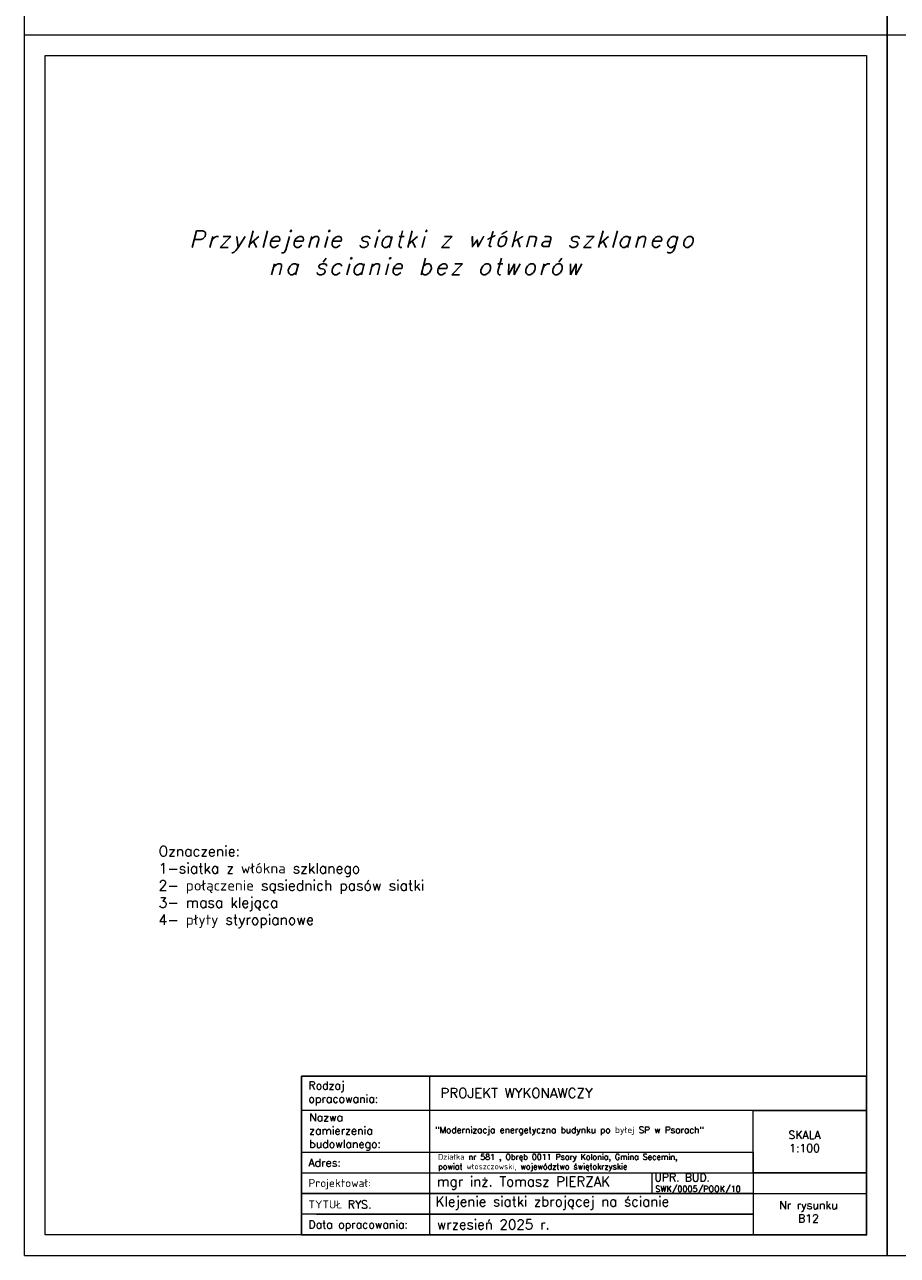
# Model space of a CAD drawing. Header units: millimetres. Extents: x 107252 to 132489, y 44218 to 60710.
# Tile 36 of 72: x 124089 to 126214, y 47138 to 50133. Entities that reach past the tile are written whole.
import ezdxf

# ---------------------------------------------------------------- set-up
doc = ezdxf.new("R2010")
doc.units = ezdxf.units.MM
doc.layers.add('cienka', color=3, linetype='Continuous', lineweight=18)
doc.layers.add('opisy', color=4, linetype='Continuous', lineweight=18)
doc.styles.add('KASIA', font='romans.shx', dxfattribs={"height": 20})
doc.styles.get("Standard").update_dxf_attribs({"font": 'GOTHIC.TTF'})
doc.styles.add('tekst', font='segoeui.ttf', dxfattribs={"height": 20})

msp = doc.modelspace()

# ---------------------------------------------------------------- linework, layer by layer
at = {"layer": 'cienka', "color": 18, "true_color": 0x000000}
for p, q in [((124088.734, 50107.75), (124088.734, 53077.75)), ((126188.734, 53077.75), (126188.734, 50107.75)), ((126188.734, 50107.75), (126188.734, 53077.75)), ((126188.734, 50107.75), (126188.734, 53077.75)), ((124088.734, 50107.75), (126188.734, 50107.75)), ((124088.734, 50107.75), (126188.734, 50107.75)), ((124088.734, 47137.75), (124088.734, 50107.75)), ((126188.734, 50107.75), (126188.734, 47137.75)), ((126188.734, 47137.75), (126188.734, 50107.75)), ((126188.734, 50107.75), (128288.734, 50107.75)), ((126188.734, 50107.75), (128288.734, 50107.75)), ((126188.734, 47137.75), (126188.734, 50107.75)), ((124138.734, 50057.75), (126138.734, 50057.75)), ((124138.734, 47187.75), (124138.734, 50057.75)), ((126138.734, 50057.75), (126138.734, 47187.75)), ((125615.713, 47339.497), (125615.713, 47289.148)), ((125826.734, 47288.516), (126138.734, 47288.516)), ((126138.734, 47187.75), (124138.734, 47187.75)), ((124088.734, 47137.75), (126188.734, 47137.75)), ((126188.734, 47137.75), (128288.734, 47137.75))]:
    msp.add_line(p, q, dxfattribs=at)
at = {"layer": 'opisy', "color": 18, "linetype": 'Continuous', "lineweight": 0, "true_color": 0x000000, "flags": 128}
for points in [[(124763.024, 47187.75), (124763.024, 47574.047), (125074.313, 47574.013), (125074.313, 47187.716)], [(125862.734, 47490.047), (126138.734, 47490.047), (126138.734, 47338.864), (125862.734, 47338.864)]]:
    msp.add_lwpolyline(points, close=True, dxfattribs=at)
for points in [[(124763.024, 47574.03), (126138.734, 47574.03), (126138.734, 47490.047), (124763.024, 47490.047)], [(125802.734, 47574.03), (126138.734, 47574.03)], [(124763.024, 47389.264), (125862.734, 47389.264), (125862.734, 47238.116), (124763.024, 47238.116)], [(124763.024, 47338.864), (125862.734, 47338.864), (125862.734, 47288.516), (124763.024, 47288.516)], [(125802.734, 47338.864), (126138.734, 47338.864)], [(124763.024, 47288.516), (125862.734, 47288.516), (125862.734, 47238.133), (124763.024, 47238.133)], [(124799.024, 47238.133), (125862.734, 47238.133), (125862.734, 47187.75), (124799.024, 47187.75)]]:
    msp.add_lwpolyline(points, dxfattribs=at)
at = {"layer": 'opisy', "color": 18, "lineweight": 25, "true_color": 0x000000}
msp.add_lwpolyline([(124763.024, 47574.03), (126138.734, 47574.03), (126138.734, 47187.75), (124763.024, 47187.75)], close=True, dxfattribs=at)

# ---------------------------------------------------------------- texts
at = {"layer": 'cienka', "color": 18, "linetype": 'Continuous', "true_color": 0x000000, "insert": (124380.646, 49630.729), "char_height": 40, "width": 1634.00432, "attachment_point": 1, "style": 'tekst'}
msp.add_mtext('\\A1;\\pxi2.73409;{\\Fromans|c238;\\Q15;\\T1.2;Przyklejenie siatki z włókna szklanego \\P\\pi7.5689;na ścianie bez otworów}', dxfattribs=at)
at = {"layer": 'cienka', "color": 18, "true_color": 0x000000, "insert": (124414.958, 48133.915), "char_height": 25, "width": 871.49398, "attachment_point": 1}
msp.add_mtext('\\pxt64;{\\Fromans|c0;Oznaczenie:\\P1-siatka z włókna szklanego\\P2- połączenie sąsiednich pasów siatki\\P3- masa klejąca\\P4- płyty styropianowe}', dxfattribs=at)
at = {"layer": 'opisy', "color": 18, "linetype": 'Continuous', "lineweight": 0, "true_color": 0x000000, "attachment_point": 4, "style": 'KASIA'}
for s, insert, char_height, width in [('\\A1;{\\H0.80952x;Rodzaj opracowania:}', (124779.85, 47531.761), 24, 141.54434), ('\\A1;\\pxql;PROJEKT WYKONAWCZY', (125101.201, 47532.841), 24, 946.31605), ('\\A1;\\pxql;{\\H0.80952x;Nazwa \\Pzamierzenia\\Pbudowlanego:}', (124781.668, 47438.063), 24, 141.54434), ('\\A1;\\pxsm1.5;"Modernizacja energetyczna budynku po byłej SP w Psarach"', (125088.31, 47440.563), 15.6, 766.2055), ('\\A1;\\pxqc;{\\H0.80952x;SKALA\\P1:100}', (125613.738, 47414.847), 24, 747.85817), ('\\A1;Działka nr 581 , Obręb 0011 Psary Kolonia, Gmina Secemin,\\Ppowiat włoszczowski, województwo świętokrzyskie', (125095.42, 47363.427), 14, 756.99257), ('\\A1;\\pxql;{\\H0.80952x;Adres:}', (124779.85, 47363.368), 24, 141.54434), ('\\A1;\\pxql;{\\H0.80952x;Projektował:}', (124779.85, 47310.89), 24, 747.85817), ('\\A1;mgr inż. Tomasz PIERZAK', (125092.692, 47313.581), 24, 747.85817), ('\\A1;UPR. BUD.', (125622.223, 47327.331), 19.2, 598.28653), ('\\A1;SWK/0005/POOK/10', (125624.229, 47297.039), 14.4, 448.7149), ('\\A1;\\pxql;{\\H0.80952x;TYTUŁ RYS.}', (124779.85, 47261.685), 24, 747.85817), ('\\A1;Klejenie siatki zbrojącej na ścianie', (125089.416, 47264.915), 24, 747.85817), ('\\A1;\\pxqc;{\\H0.80952x;Nr rysunku\\PB12}', (125623.365, 47243.83), 24, 747.85817), ('\\A1;\\pxql;{\\H0.80952x;Data opracowania:}', (124779.85, 47209.647), 24, 747.85817), ('\\A1;wrzesień 2025 r.', (125092.692, 47212.971), 24, 747.85817)]:
    msp.add_mtext(s, dxfattribs=dict(at, insert=insert, char_height=char_height, width=width))

doc.saveas('drawing.dxf')
